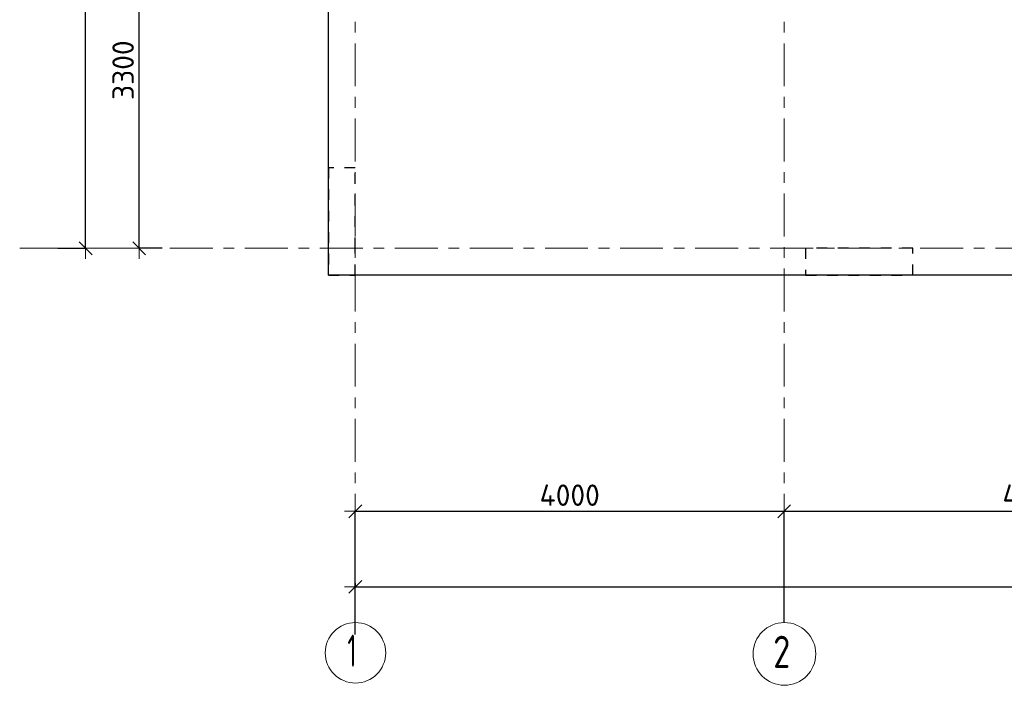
# Model space of a CAD drawing. Header units: metres. Extents: x -38 to 93, y -15 to 21.
# Tile 2 of 256: x -3 to 7, y -4 to 2. Entities that reach past the tile are written whole.
import ezdxf

# ---------------------------------------------------------------- set-up
doc = ezdxf.new("R2010")
doc.units = ezdxf.units.M
doc.header["$PDMODE"] = 65
for name, pattern in [('______11', [0.5, 0.4, -0.05, 0, -0.05]), ('______2', [0.0405, 0.03, -0.0105]), ('______5', [1.1, 0.8, -0.1, 0.1, -0.1])]:
    doc.linetypes.add(name, pattern=pattern)
for name, color, linetype, lineweight in [('XR$1$Осевая линия (1)', 7, '______5', 13), ('XR$1$Размерная линия (1)', 7, 'Continuous', 13), ('XR$4$Перекрытие (1)', 7, 'Continuous', 35)]:
    doc.layers.add(name, color=color, linetype=linetype, lineweight=lineweight)
doc.layers.add('XR$6$Стена_ бетон несущ.', color=7, linetype='Continuous', lineweight=70, true_color=0xb4b496)
doc.styles.add('ISOCPEUR', font='txt')
doc.dimstyles.new('DIMSTYLE_2', dxfattribs={"dimtxt": 0.2, "dimasz": 0.2, "dimexe": 0, "dimexo": 0, "dimgap": 0.1, "dimtad": 2, "dimdec": 0, "dimlfac": 1000, "dimrnd": 5, "dimzin": 12, "dimdsep": 46, "dimtxsty": 'ISOCPEUR', "dimblk1": 'ALL_ML_STRICH', "dimblk2": 'ALL_ML_STRICH', "dimsah": 1, "dimcen": 0, "dimclrd": 7, "dimclre": 256, "dimclrt": 7, "dimadec": 0, "dimazin": 0, "dimtfac": 1, "dimtdec": 0, "dimtix": 1, "dimtmove": 2, "dimatfit": 3, "dimfxl": 0, "dimtzin": 0, "dimlwd": 0, "dimlwe": -3, "dimarcsym": 0})
doc.dimstyles.new('DIMSTYLE_3', dxfattribs={"dimtxt": 0.2, "dimasz": 0.2, "dimexe": 0, "dimexo": 0, "dimgap": 0.1, "dimtad": 2, "dimdec": 0, "dimlfac": 1000, "dimrnd": 5, "dimzin": 12, "dimdsep": 46, "dimtxsty": 'ISOCPEUR', "dimblk1": 'ALL_ML_STRICH', "dimblk2": 'ALL_ML_STRICH', "dimsah": 1, "dimcen": 0, "dimclrd": 7, "dimclre": 256, "dimclrt": 7, "dimadec": 0, "dimazin": 0, "dimtfac": 1, "dimtdec": 0, "dimtix": 1, "dimtmove": 2, "dimatfit": 3, "dimfxl": 0, "dimtzin": 0, "dimlwd": 0, "dimlwe": -3, "dimarcsym": 0})

# ---------------------------------------------------------------- blocks, each defined once
blk = doc.blocks.new('ALL_ML_STRICH')
at = {"color": 0, "linetype": 'ByBlock', "lineweight": -2}
for p, q in [((0, -0.5), (0, 0.5)), ((-1, 0), (0.5, 0)), ((-0.3, -0.3), (0.3, 0.3))]:
    blk.add_line(p, q, dxfattribs=at)
blk = doc.blocks.new('*D4')
at = {"layer": 'DEFPOINTS', "color": 7, "linetype": 'Continuous', "lineweight": 13, "transparency": 33554687}
for p in [(-1.6986, 16.4), (-2.2938, 0), (-2.0153, 0)]:
    blk.add_point(p, dxfattribs=at)
at = {"layer": 'XR$1$Размерная линия (1)', "color": 9, "linetype": 'Continuous', "lineweight": -2, "true_color": 0xc7c7c7, "transparency": 33554687}
for p, q in [((-1.7186, 16.4), (-2.0153, 16.4)), ((-2.2738, 0), (-2.0153, 0))]:
    blk.add_line(p, q, dxfattribs=at)
at = {"layer": 'XR$1$Размерная линия (1)', "color": 7, "linetype": 'Continuous', "lineweight": -2, "transparency": 33554687}
blk.add_line((-2.0153, 0), (-2.0153, 16.4), dxfattribs=at)
at = {"layer": 'XR$1$Размерная линия (1)', "color": 7, "linetype": 'Continuous', "lineweight": 13, "transparency": 33554687, "xscale": 0.2, "yscale": 0.2, "zscale": 0.2}
for p, rotation in [((-2.0153, 16.4), 90), ((-2.0153, 0), 270)]:
    blk.add_blockref('ALL_ML_STRICH', p, dxfattribs=dict(at, rotation=rotation))
at = {"layer": 'XR$1$Размерная линия (1)', "color": 7, "linetype": 'Continuous', "lineweight": 13, "transparency": 33554687, "insert": (-2.1653, 8.22), "char_height": 0.2, "width": 1, "attachment_point": 5, "rotation": 90, "style": 'ISOCPEUR'}
blk.add_mtext('\\A1;{16400}', dxfattribs=at)
blk = doc.blocks.new('*D5')
at = {"layer": 'DEFPOINTS', "color": 7, "linetype": 'Continuous', "lineweight": 13, "transparency": 33554687}
for p in [(-1.0635, 3.3), (-1.5153, 0), (-1.2803, 0)]:
    blk.add_point(p, dxfattribs=at)
at = {"layer": 'XR$1$Размерная линия (1)', "color": 9, "linetype": 'Continuous', "lineweight": -2, "true_color": 0xc7c7c7, "transparency": 33554687}
for p, q in [((-1.0835, 3.3), (-1.5153, 3.3)), ((-1.3003, 0), (-1.5153, 0))]:
    blk.add_line(p, q, dxfattribs=at)
at = {"layer": 'XR$1$Размерная линия (1)', "color": 7, "linetype": 'Continuous', "lineweight": -2, "transparency": 33554687}
blk.add_line((-1.5153, 0), (-1.5153, 3.3), dxfattribs=at)
at = {"layer": 'XR$1$Размерная линия (1)', "color": 7, "linetype": 'Continuous', "lineweight": 13, "transparency": 33554687, "xscale": 0.2, "yscale": 0.2, "zscale": 0.2}
for p, rotation in [((-1.5153, 3.3), 90), ((-1.5153, 0), 270)]:
    blk.add_blockref('ALL_ML_STRICH', p, dxfattribs=dict(at, rotation=rotation))
at = {"layer": 'XR$1$Размерная линия (1)', "color": 7, "linetype": 'Continuous', "lineweight": 13, "transparency": 33554687, "insert": (-1.6653, 1.66), "char_height": 0.2, "width": 0.8, "attachment_point": 5, "rotation": 90, "style": 'ISOCPEUR'}
blk.add_mtext('\\A1;{3300}', dxfattribs=at)
blk = doc.blocks.new('*D11')
at = {"layer": 'DEFPOINTS', "color": 7, "linetype": 'Continuous', "lineweight": 13, "transparency": 33554687}
for p in [(0.5, -3.1033), (0.5, -3.1563), (61.6, -3.1401)]:
    blk.add_point(p, dxfattribs=at)
at = {"layer": 'XR$1$Размерная линия (1)', "color": 9, "linetype": 'Continuous', "lineweight": -2, "true_color": 0xc7c7c7, "transparency": 33554687}
for p, q in [((0.5, -3.1233), (0.5, -3.1563)), ((61.6, -3.1563), (61.6, -3.1563))]:
    blk.add_line(p, q, dxfattribs=at)
at = {"layer": 'XR$1$Размерная линия (1)', "color": 7, "linetype": 'Continuous', "lineweight": -2, "transparency": 33554687}
blk.add_line((0.5, -3.1563), (61.6, -3.1563), dxfattribs=at)
at = {"layer": 'XR$1$Размерная линия (1)', "color": 7, "linetype": 'Continuous', "lineweight": 13, "transparency": 33554687, "xscale": 0.2, "yscale": 0.2, "zscale": 0.2, "rotation": 180}
blk.add_blockref('ALL_ML_STRICH', (0.5, -3.1563), dxfattribs=at)
at = {"layer": 'XR$1$Размерная линия (1)', "color": 7, "linetype": 'Continuous', "lineweight": 13, "transparency": 33554687, "xscale": 0.2, "yscale": 0.2, "zscale": 0.2}
blk.add_blockref('ALL_ML_STRICH', (61.6, -3.1563), dxfattribs=at)
at = {"layer": 'XR$1$Размерная линия (1)', "color": 7, "linetype": 'Continuous', "lineweight": 13, "transparency": 33554687, "insert": (31.1, -3.0063), "char_height": 0.2, "width": 1, "attachment_point": 5, "style": 'ISOCPEUR'}
blk.add_mtext('\\A1;{61100}', dxfattribs=at)
blk = doc.blocks.new('*D12')
at = {"layer": 'DEFPOINTS', "color": 7, "linetype": 'Continuous', "lineweight": 13, "transparency": 33554687}
for p in [(0.5, -2.452), (4.5, -3.5132), (0.5, -3.6215)]:
    blk.add_point(p, dxfattribs=at)
at = {"layer": 'XR$1$Размерная линия (1)', "color": 9, "linetype": 'Continuous', "lineweight": -2, "true_color": 0xc7c7c7, "transparency": 33554687}
for p, q in [((0.5, -3.6015), (0.5, -2.452)), ((4.5, -3.4932), (4.5, -2.452))]:
    blk.add_line(p, q, dxfattribs=at)
at = {"layer": 'XR$1$Размерная линия (1)', "color": 7, "linetype": 'Continuous', "lineweight": -2, "transparency": 33554687}
blk.add_line((0.5, -2.452), (4.5, -2.452), dxfattribs=at)
at = {"layer": 'XR$1$Размерная линия (1)', "color": 7, "linetype": 'Continuous', "lineweight": 13, "transparency": 33554687, "xscale": 0.2, "yscale": 0.2, "zscale": 0.2, "rotation": 180}
blk.add_blockref('ALL_ML_STRICH', (0.5, -2.452), dxfattribs=at)
at = {"layer": 'XR$1$Размерная линия (1)', "color": 7, "linetype": 'Continuous', "lineweight": 13, "transparency": 33554687, "xscale": 0.2, "yscale": 0.2, "zscale": 0.2}
blk.add_blockref('ALL_ML_STRICH', (4.5, -2.452), dxfattribs=at)
at = {"layer": 'XR$1$Размерная линия (1)', "color": 7, "linetype": 'Continuous', "lineweight": 13, "transparency": 33554687, "insert": (2.5, -2.302), "char_height": 0.2, "width": 0.8, "attachment_point": 5, "style": 'ISOCPEUR'}
blk.add_mtext('\\A1;{4000}', dxfattribs=at)
blk = doc.blocks.new('*D13')
at = {"layer": 'DEFPOINTS', "color": 7, "linetype": 'Continuous', "lineweight": 13, "transparency": 33554687}
for p in [(4.5, -2.452), (4.5, -3.5132), (9.15, -3.5132)]:
    blk.add_point(p, dxfattribs=at)
at = {"layer": 'XR$1$Размерная линия (1)', "color": 9, "linetype": 'Continuous', "lineweight": -2, "true_color": 0xc7c7c7, "transparency": 33554687}
for p, q in [((4.5, -3.4932), (4.5, -2.452)), ((9.15, -3.4932), (9.15, -2.452))]:
    blk.add_line(p, q, dxfattribs=at)
at = {"layer": 'XR$1$Размерная линия (1)', "color": 7, "linetype": 'Continuous', "lineweight": -2, "transparency": 33554687}
blk.add_line((4.5, -2.452), (9.15, -2.452), dxfattribs=at)
at = {"layer": 'XR$1$Размерная линия (1)', "color": 7, "linetype": 'Continuous', "lineweight": 13, "transparency": 33554687, "xscale": 0.2, "yscale": 0.2, "zscale": 0.2, "rotation": 180}
blk.add_blockref('ALL_ML_STRICH', (4.5, -2.452), dxfattribs=at)
at = {"layer": 'XR$1$Размерная линия (1)', "color": 7, "linetype": 'Continuous', "lineweight": 13, "transparency": 33554687, "xscale": 0.2, "yscale": 0.2, "zscale": 0.2}
blk.add_blockref('ALL_ML_STRICH', (9.15, -2.452), dxfattribs=at)
at = {"layer": 'XR$1$Размерная линия (1)', "color": 7, "linetype": 'Continuous', "lineweight": 13, "transparency": 33554687, "insert": (6.825, -2.302), "char_height": 0.2, "width": 0.8, "attachment_point": 5, "style": 'ISOCPEUR'}
blk.add_mtext('\\A1;{4650}', dxfattribs=at)

msp = doc.modelspace()

# ---------------------------------------------------------------- linework, layer by layer
at = {"layer": 'XR$1$Осевая линия (1)', "color": 253, "linetype": '______11', "lineweight": 13, "true_color": 0xa0a0a0, "transparency": 33554687}
for p, q in [((0.5, -3.39), (0.5, 19.78)), ((4.5, -3.39), (4.5, 19.78)), ((-2.63, 0), (62.6, 0))]:
    msp.add_line(p, q, dxfattribs=at)
at = {"layer": 'XR$1$Осевая линия (1)', "color": 7, "linetype": 'Continuous', "lineweight": 13, "transparency": 33554687}
for centre, radius in [((0.5019, -3.7714), 0.2819), ((4.5024, -3.7819), 0.2924)]:
    msp.add_circle(centre, radius, dxfattribs=at)
at = {"layer": 'XR$4$Перекрытие (1)', "color": 7, "linetype": 'Continuous', "lineweight": 25, "transparency": 33554687}
for p, q in [((0.25, -0.2498), (0.25, 16.6502)), ((13.6501, -0.2498), (0.25, -0.2498))]:
    msp.add_line(p, q, dxfattribs=at)
at = {"layer": 'XR$6$Стена_ бетон несущ.', "color": 253, "linetype": '______2', "lineweight": -3, "true_color": 0xa0a0a0, "transparency": 33554687}
for p, q in [((0.5, 0.75), (0.25, 0.75)), ((0.25, 0.75), (0.25, -0.25)), ((0.5, 0), (0.5, 0.75)), ((0.5, -0.25), (0.5, 0)), ((5.7006, 0), (4.7006, 0)), ((4.7006, 0), (4.7006, -0.25)), ((5.7006, -0.25), (5.7006, 0)), ((0.25, -0.25), (0.5, -0.25)), ((4.7006, -0.25), (5.7006, -0.25))]:
    msp.add_line(p, q, dxfattribs=at)

# ---------------------------------------------------------------- texts
at = {"layer": 'XR$1$Осевая линия (1)', "color": 7, "linetype": 'Continuous', "lineweight": 13, "transparency": 33554687, "char_height": 0.3, "attachment_point": 7, "style": 'ISOCPEUR'}
for s, insert, width in [('\\W0.56;1', (0.4269, -3.9019), 0.233333), ('\\W0.78;2', (4.3974, -3.9124), 0.326407)]:
    msp.add_mtext(s, dxfattribs=dict(at, insert=insert, width=width))

# ---------------------------------------------------------------- dimensions: what is measured, and where the dimension line sits
at = {"layer": 'XR$1$Размерная линия (1)', "color": 7, "linetype": 'Continuous', "lineweight": 13, "transparency": 33554687}
for base, p1, p2, dimstyle, picture, middle in [((-2.0153, 16.4), (-2.2738, 0), (-1.7186, 16.4), 'DIMSTYLE_2', '*D4', (-2.1653, 8.22)), ((-1.5153, 3.3), (-1.3003, 0), (-1.0835, 3.3), 'DIMSTYLE_3', '*D5', (-1.6653, 1.66))]:
    dim = msp.add_linear_dim(base=base, p1=p1, p2=p2, angle=90, dimstyle=dimstyle, override={"dimpost": '<>', "dimclrd": 7, "dimclre": 9, "dimclrt": 7, "dimlwd": 0, "dimlwe": 65533}, dxfattribs=at)
    dim.commit()
    dim.dimension.update_dxf_attribs({"geometry": picture, "text_midpoint": middle, "dimtype": 160})
for base, p1, p2, picture, middle in [((4.5, -2.452), (0.5, -3.6015), (4.5, -3.4932), '*D12', (2.5, -2.302)), ((9.15, -2.452), (4.5, -3.4932), (9.15, -3.4932), '*D13', (6.825, -2.302)), ((61.6, -3.1563), (0.5, -3.1233), (61.6, -3.1563), '*D11', (31.1, -3.0063))]:
    dim = msp.add_linear_dim(base=base, p1=p1, p2=p2, dimstyle='DIMSTYLE_3', override={"dimpost": '<>', "dimclrd": 7, "dimclre": 9, "dimclrt": 7, "dimlwd": 0, "dimlwe": 65533}, dxfattribs=at)
    dim.commit()
    dim.dimension.update_dxf_attribs({"geometry": picture, "text_midpoint": middle, "dimtype": 160})

doc.saveas('drawing.dxf')
